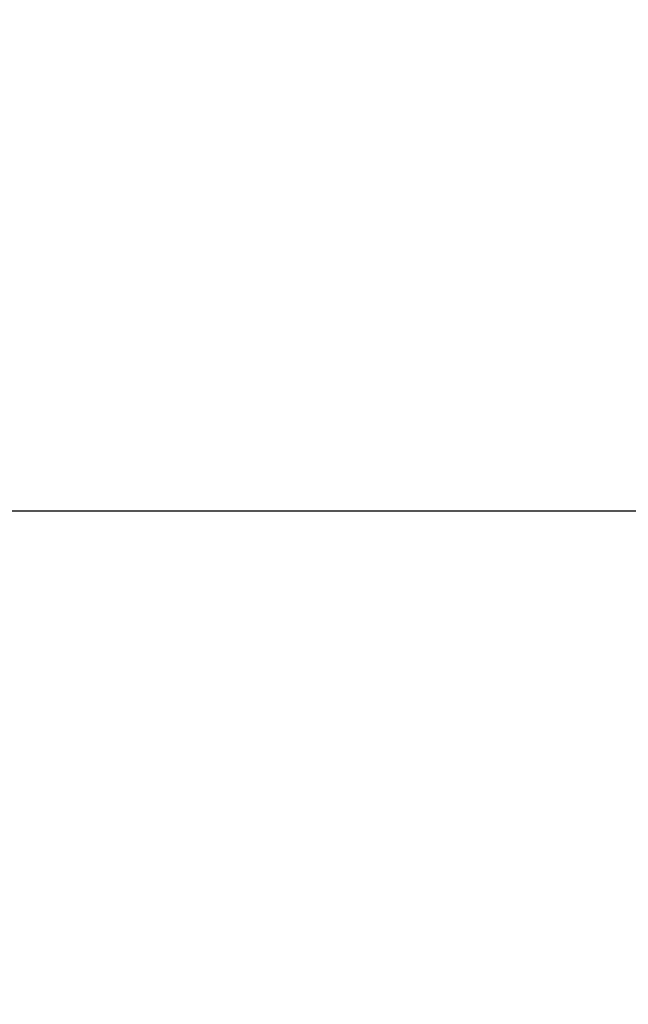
# Model space of a CAD drawing. Header units: millimetres. Extents: x -48448 to 452754, y -13941 to 17062.
# Tile 172 of 256: x 15131.53 to 15131.854, y 3617.823 to 3618.348. Entities that reach past the tile are written whole.
import ezdxf

# ---------------------------------------------------------------- set-up
doc = ezdxf.new("R2010")
doc.units = ezdxf.units.MM

msp = doc.modelspace()

# ---------------------------------------------------------------- hatches: boundary and pattern name
at = {"lineweight": 5}
h = msp.add_hatch(dxfattribs=at)
h.set_pattern_fill('ANSI31', color=256)
h.set_pattern_definition([(45, (-47770.6976, -3756.4557), (-2.24506403, 2.24506403), [])])
h.paths.add_polyline_path([(15251.38156, 3620.0862), (15091.38156, 3620.0862), (15091.38156, 3618.0862), (15251.38156, 3618.0862)])
h = msp.add_hatch(dxfattribs=at)
h.set_pattern_fill('NET3', color=256, scale=0.5, angle=90)
h.set_pattern_definition([(90, (-47770.6976, -3756.4557), (-1.5875, 1e-16), []), (150, (-47770.6976, -3756.4557), (-0.79375, -1.37481533), []), (210, (-47770.6976, -3756.4557), (0.79375, -1.37481533), [])])
h.paths.add_polyline_path([(15211.38156, 3618.0862), (15131.38156, 3618.0862), (15131.38156, 3602.0862), (15211.38156, 3602.0862)])

# ---------------------------------------------------------------- linework, layer by layer
msp.add_line((14973.88293, 3618.0862), (15376.4686, 3618.0862))
msp.add_lwpolyline([(15091.38156, 3618.0862), (15251.38156, 3618.0862), (15251.38156, 3620.0862), (15091.38156, 3620.0862)], close=True)
msp.add_lwpolyline([(15131.38156, 3602.0862), (15211.38156, 3602.0862), (15211.38156, 3618.0862), (15131.38156, 3618.0862)], close=True, dxfattribs=at)

doc.saveas('drawing.dxf')
